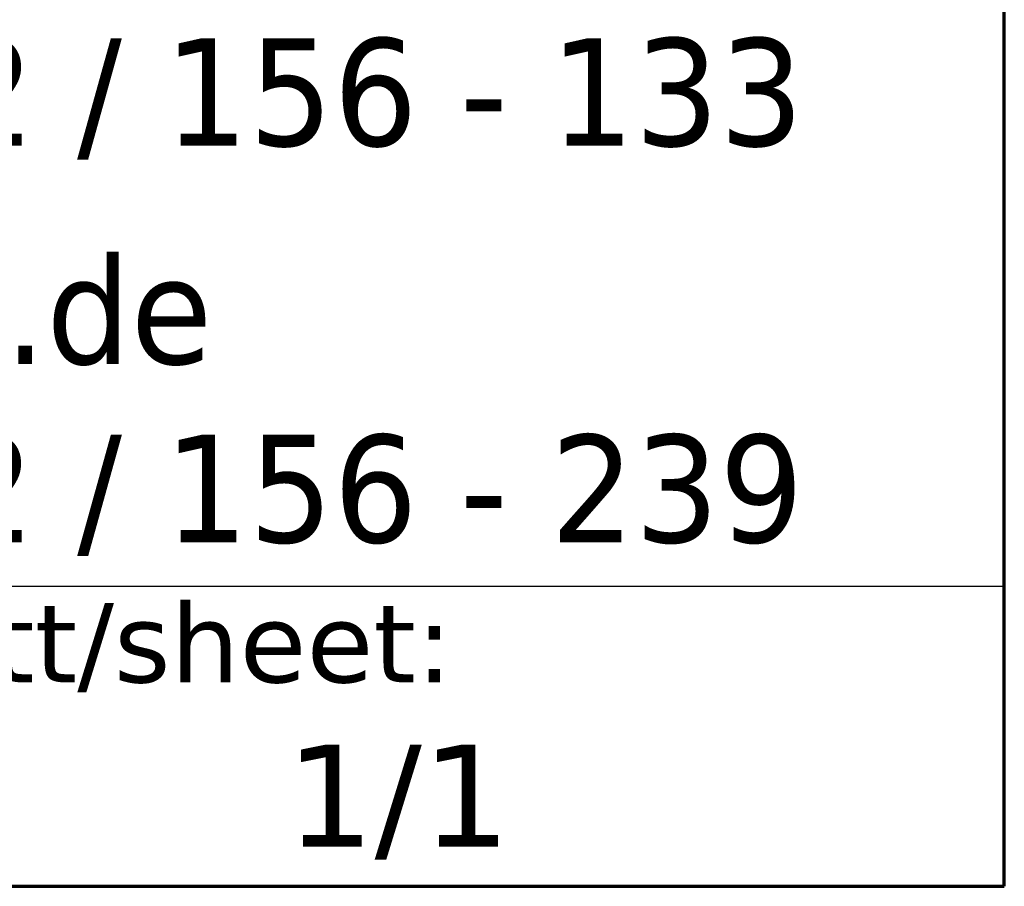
# Model space of a CAD drawing. Header units: millimetres. Extents: x -21336 to 21336, y -500 to 5820.
# Tile 3 of 27: x 3732 to 4080, y 120 to 426. Entities that reach past the tile are written whole.
import ezdxf
from ezdxf.enums import TextEntityAlignment as Align

# ---------------------------------------------------------------- set-up
doc = ezdxf.new("R2010")
doc.units = ezdxf.units.MM
doc.header["$LTSCALE"] = 20
for name, color, linetype, lineweight in [('AM_BOR', 7, 'Continuous', 25), ('Rahmen (ISO)', 7, 'Continuous', 70), ('Titel (ISO)', 7, 'Continuous', 50)]:
    doc.layers.add(name, color=color, linetype=linetype, lineweight=lineweight)
doc.styles.add('Notiztext 3.5', font='verdana.ttf')
doc.styles.add('Pfeiltext', font='verdana.ttf')
doc.styles.get("Standard").update_dxf_attribs({"font": 'verdana.ttf'})
doc.styles.add('Textstil119', font='verdana.ttf')
doc.styles.add('Textstil121', font='verdana.ttf')
doc.styles.add('Textstil47', font='verdana.ttf')
doc.styles.add('Textstil64', font='verdana.ttf', dxfattribs={"width": 0.800000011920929})
doc.styles.add('Textstil75', font='verdana.ttf')
doc.styles.add('Textstil82', font='verdana.ttf')

# ---------------------------------------------------------------- blocks, each defined once
blk = doc.blocks.new('Ränder Kopie von wedi_Zeichnungsrahmen')
at = {"layer": 'Rahmen (ISO)'}
for p, q in [((204.0000000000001, 6.000000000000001), (204, 291)), ((20, 6.000000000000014), (204.0000000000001, 6.000000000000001))]:
    blk.add_line(p, q, dxfattribs=at)
blk = doc.blocks.new('Schriftfelder wedi Standard - Inch_Zoll ohne Toleranz')
at = {"layer": 'AM_BOR', "color": 7}
for p, q in [((-4.835435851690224, -1.254491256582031), (-4.835435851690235, 53.99550874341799)), ((-130.1354355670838, 4.045508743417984), (-4.835435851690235, 4.045508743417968)), ((-188.8354355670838, -1.254491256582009), (-4.835435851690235, -1.254491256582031))]:
    blk.add_line(p, q, dxfattribs=at)
for tag, p, height, style in [('Zeichnungsnummer_001', (-173.2383905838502, 49.42700640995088), 3.00000011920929, 'Textstil75'), ('Artikelnummer_001', (-145.0642880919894, 44.44372461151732), 2.487309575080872, 'Textstil82')]:
    blk.add_attdef(tag, p, '', height=height, dxfattribs=dict(at, style=style))
blk.add_attdef('TITEL_001', (-74.65202397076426, 45.89550875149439), '', height=2.5, dxfattribs=at)
at = {"layer": 'AM_BOR', "color": 7, "style": 'Textstil82'}
blk.add_attdef('PROJEKT', text='', height=2.487309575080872, dxfattribs=at).set_placement((-144.8354355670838, 41.98281831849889), align=Align.TOP_LEFT)
at = {"layer": 'AM_BOR', "color": 7, "style": 'Textstil64', "width": 0.8}
for tag, p in [('ERSTELLUNGSDATUM_001', (-115.1472556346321, 28.69550873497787)), ('KONSTRUKTEUR_001', (-94.00716185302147, 28.67133143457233)), ('ERSTELLUNGSDATUM_001', (-115.3460467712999, 23.55467596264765)), ('KONSTRUKTEUR_001', (-94.00716185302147, 23.37133143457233))]:
    blk.add_attdef(tag, p, '', height=2.000000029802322, dxfattribs=at)
at = {"layer": 'AM_BOR', "color": 7, "style": 'Textstil64', "width": 0.7999999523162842}
for tag, p in [('KONTROLLDATUM', (-108.7354355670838, 19.09550874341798)), ('KONTROLLIERT_VON', (-92.73543585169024, 19.09550874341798))]:
    blk.add_attdef(tag, text='', height=2.000000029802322, dxfattribs=at).set_placement(p, align=Align.MIDDLE_CENTER)
at = {"layer": 'Titel (ISO)', "color": 179, "true_color": 0x262659, "char_height": 1.899999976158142, "attachment_point": 4, "style": 'Pfeiltext'}
for s, insert, width in [('\\fVerdana|b0|i0;\\W0.90;\\H1.9000;Fax +49 2572 / 156 - 133', (-38.53543585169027, 12.64550874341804), 97.2876407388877), ('\\fVerdana|b0|i0;\\W0.90;\\H1.9000;project@wedi.de', (-38.53543585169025, 8.645508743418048), 97.28764073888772), ('\\fVerdana|b0|i0;\\W0.90;\\H1.9000;Fax +49 2572 / 156 - 239', (-38.53543585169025, 5.645508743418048), 97.28764073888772)]:
    blk.add_mtext(s, dxfattribs=dict(at, insert=insert, width=width))
at = {"layer": 'Titel (ISO)', "style": 'Notiztext 3.5'}
for s, insert, char_height, attachment_point in [('\\fVerdana|b0|i0;\\H1.4000;Blatt/sheet:', (-25.73543585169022, 3.745508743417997), 1.400000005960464, 1), ('\\fVerdana|b0|i0;\\H1.8000;1/1 ', (-15.53543585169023, 1.245508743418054), 1.800000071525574, 2)]:
    blk.add_mtext(s, dxfattribs=dict(at, insert=insert, char_height=char_height, attachment_point=attachment_point))
at = {"layer": 'Titel (ISO)', "color": 7, "style": 'Pfeiltext'}
blk.add_attdef('BESCHREIBUNG_001', (-70.66377724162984, 40.38459537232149), '', height=2.000000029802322, dxfattribs=at)
at = {"layer": 'Titel (ISO)'}
for tag, p, height, style in [('Anfänglicher_Ansichtsmaßstab_001', (-64.5021920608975, 33.79346040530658), 2.5, 'Textstil47'), ('REVISIONSNUMMER_001', (-74.87694023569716, -0.5444913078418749), 1.790000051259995, 'Textstil121'), ('STATUS_001', (-52.63301829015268, -0.6250352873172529), 1.790000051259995, 'Textstil121')]:
    blk.add_attdef(tag, p, '', height=height, dxfattribs=dict(at, style=style))
at = {"layer": 'Titel (ISO)', "style": 'Textstil47'}
blk.add_attdef('<MASSE3;>', text='', height=2.5, dxfattribs=at).set_placement((-26.83543585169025, 36.34550874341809), align=Align.TOP_LEFT)
at = {"layer": 'Titel (ISO)', "style": 'Textstil119'}
for tag, p in [('MATERIAL', (-159.8354355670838, 35.345508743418)), ('FIRMA', (-159.8354355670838, 24.74550874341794)), ('Bauvorhaben', (-159.8354355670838, 19.44550874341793))]:
    blk.add_attdef(tag, text='', height=1.889999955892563, dxfattribs=at).set_placement(p, align=Align.TOP_CENTER)

msp = doc.modelspace()

# ---------------------------------------------------------------- block references
at = {"xscale": 20, "yscale": 20, "zscale": 20}
for name, p in [('Ränder Kopie von wedi_Zeichnungsrahmen', (0, 0)), ('Schriftfelder wedi Standard - Inch_Zoll ohne Toleranz', (4176.708717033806, 145.0898251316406))]:
    msp.add_blockref(name, p, dxfattribs=at)

doc.saveas('drawing.dxf')
